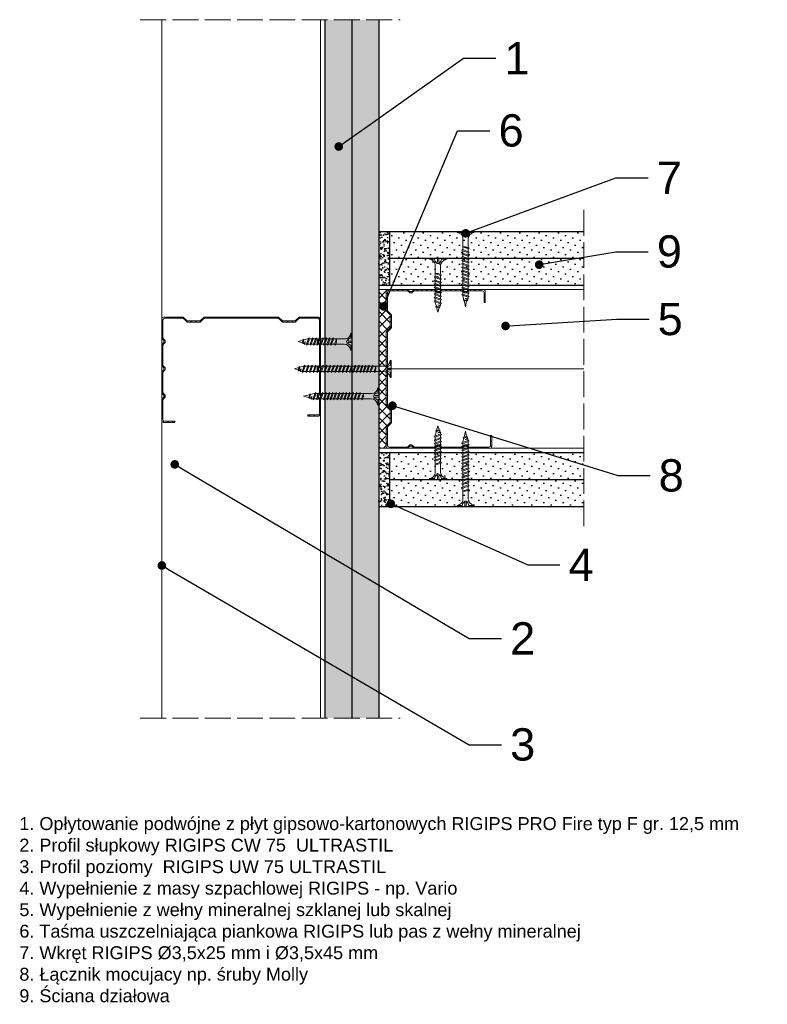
# Model space of a CAD drawing. Header units: millimetres. Extents: x 1074 to 3101, y -548 to 1635.
# Tile 14 of 16: x 1849 to 2196, y 1169 to 1626. Entities that reach past the tile are written whole.
import ezdxf
from ezdxf import colors
from ezdxf.entities.mleader import LeaderData, LeaderLine
from ezdxf.math import Vec2, Vec3

# ---------------------------------------------------------------- set-up
doc = ezdxf.new("R2010")
doc.units = ezdxf.units.MM
doc.linetypes.add('ACAD_ISO02W100', pattern=[15, 12, -3])
for name, color, linetype, lineweight in [('_ISOVER WELNA', 7, 'BATTING', 9), ('_RIGIPS AKCESORIA', 7, 'Continuous', 18), ('_RIGIPS G-K', 7, 'Continuous', 25), ('_RIGIPS PROFIL', 7, 'Continuous', 18), ('KRESKOWANIE', 7, 'Continuous', 9), ('PRZERYWANA', 7, 'ACAD_ISO02W100', 9)]:
    doc.layers.add(name, color=color, linetype=linetype, lineweight=lineweight)
doc.styles.get("Standard").update_dxf_attribs({"font": 'arial.ttf'})
doc.linetypes.add('BATTING', pattern='A,0.00254,-2.54,[134,ltypeshp.shx,S=2.54,R=0,X=-2.54,Y=0],-5.08,[134,ltypeshp.shx,S=2.54,R=180,X=2.54,Y=0],-2.54', length=10.16254)
pattern_1 = [(45, (0.9, 411.4634), (-1.122532, 3.367596), [0, -3.175])]
pattern_2 = [(45, (0.9, 410.5634), (-1.122532, 3.367596), [0, -3.175])]
pattern_3 = [(45, (0.9, 412.3634), (-1.122532, 3.367596), [0, -3.175])]

# ---------------------------------------------------------------- blocks, each defined once
blk = doc.blocks.new('TN 25')
at = {"layer": '_RIGIPS AKCESORIA'}
for p, q in [((0, -0.84), (0, 7.16)), ((0, 7.16), (0.46, 7.16)), ((0.46, 4.78), (0, 4.78)), ((0.46, 7.16), (0.46, 4.78)), ((8.47, 4.46), (8.79, 5)), ((8.79, 5), (9.93, 2.01)), ((10.1, 4.46), (10.41, 5)), ((10.41, 5), (11.56, 2.01)), ((11.67, 4.46), (11.99, 5)), ((11.99, 5), (13.14, 2.01)), ((13.21, 4.46), (13.52, 5)), ((13.52, 5), (14.67, 2.01)), ((14.8, 4.46), (15.12, 5)), ((15.12, 5), (16.26, 2.01)), ((16.42, 4.46), (16.73, 5)), ((16.73, 5), (17.88, 2.01)), ((17.99, 4.46), (18.31, 5)), ((18.31, 5), (19.45, 2.01)), ((19.68, 4.46), (20, 5)), ((20, 5), (21.14, 2.01)), ((0, 3.5), (1.77, 3.5)), ((0, 2.83), (1.77, 2.83)), ((0.46, 1.64), (0, 1.64)), ((0.46, -0.84), (0.46, 1.64)), ((1.77, 3.5), (1.77, 4.2)), ((1.77, 2.83), (1.77, 2.18)), ((3.02, 4.46), (8.47, 4.46)), ((7.49, 2.01), (3.55, 2.01)), ((7.12, 4.46), (7.12, 3.18)), ((8.03, 2.01), (7.12, 4.46)), ((7.12, 3.18), (7.65, 1.53)), ((7.65, 1.53), (8.03, 2.01)), ((9.41, 2.01), (8.03, 2.01)), ((9.61, 1.51), (8.47, 4.46)), ((9, 4.46), (10.1, 4.46)), ((9.93, 2.01), (9.61, 1.51)), ((11.04, 2.01), (9.93, 2.01)), ((11.23, 1.51), (10.1, 4.46)), ((10.62, 4.46), (11.67, 4.46)), ((11.56, 2.01), (11.23, 1.51)), ((12.61, 2.01), (11.56, 2.01)), ((12.81, 1.51), (11.67, 4.46)), ((12.2, 4.46), (13.21, 4.46)), ((13.14, 2.01), (12.81, 1.51)), ((14.15, 2.01), (13.14, 2.01)), ((14.34, 1.51), (13.21, 4.46)), ((13.73, 4.46), (14.8, 4.46)), ((14.67, 2.01), (14.34, 1.51)), ((15.74, 2.01), (14.67, 2.01)), ((15.94, 1.51), (14.8, 4.46)), ((15.33, 4.46), (16.42, 4.46)), ((16.26, 2.01), (15.94, 1.51)), ((17.36, 2.01), (16.26, 2.01)), ((17.55, 1.51), (16.42, 4.46)), ((16.94, 4.46), (17.99, 4.46)), ((17.88, 2.01), (17.55, 1.51)), ((18.93, 2.01), (17.88, 2.01)), ((19.13, 1.51), (17.99, 4.46)), ((18.52, 4.46), (19.68, 4.46)), ((19.45, 2.01), (19.13, 1.51)), ((19.45, 2.01), (20.62, 2.01)), ((20.82, 1.51), (19.68, 4.46)), ((20.21, 4.46), (20.7, 4.46)), ((20.7, 4.46), (22.28, 3.98)), ((21.14, 2.01), (20.82, 1.51)), ((21.14, 2.01), (21.81, 2.12)), ((21.85, 1.83), (21.67, 3.28)), ((21.67, 3.28), (22.14, 2.4)), ((22.14, 2.4), (21.85, 1.83)), ((22.7, 2.36), (22.14, 2.4)), ((22.28, 3.98), (22.56, 4.37)), ((22.7, 2.36), (22.28, 3.98)), ((22.56, 4.37), (23.03, 2.71)), ((23.03, 2.71), (22.7, 2.36)), ((22.71, 3.85), (25, 3.24)), ((25, 3.24), (23.03, 2.71)), ((0, -0.84), (0.46, -0.84))]:
    blk.add_line(p, q, dxfattribs=at)
for centre, major_axis, ratio, start_param, end_param in [((3.09, 7.67), (0.17, 3.2), 0.826134, 1.773653, 3.180586), ((-0.04, 0.9), (0, 3.93), 0.848176, -0.720942, -0.151112), ((3.37, -1.57), (0.28, 3.57), 0.832181, 0.035984, 1.430787), ((-2.73, 15.91), (0, 14.76), 0.848176, 3.399396, 3.475072), ((0.59, 4.62), (0, 2.81), 0.848176, 3.475072, 3.862535), ((1.66, 3.18), (0, 0.895), 0.848176, -1.552777, -0.720942), ((1.66, 3.18), (0, 0.895), 0.848176, 3.862535, 4.730408)]:
    blk.add_ellipse(centre, major_axis=major_axis, ratio=ratio, start_param=start_param, end_param=end_param, dxfattribs=at)
blk = doc.blocks.new('CW 75 ULTRASTIL')
h = blk.add_hatch()
h.set_pattern_fill('ANSI31', color=256, scale=0.5, style=0)
h.paths.add_polyline_path([(106.07, 103.31, -0.414214), (106.87, 104.11), (115.19, 104.11, -0.198912), (115.55, 103.96), (116.25, 103.25, 0.198912), (116.61, 103.11), (117.19, 103.11, 0.198912), (117.55, 103.25), (118.25, 103.96, -0.198912), (118.61, 104.11), (127.89, 104.11, -0.198912), (128.25, 103.96), (128.95, 103.25, 0.198912), (129.31, 103.11), (129.89, 103.11, 0.198912), (130.25, 103.25), (130.95, 103.96, -0.198912), (131.31, 104.11), (140.59, 104.11, -0.198912), (140.95, 103.96), (141.65, 103.25, 0.198912), (142.01, 103.11), (142.59, 103.11, 0.198912), (142.95, 103.25), (143.65, 103.96, -0.198912), (144.01, 104.11), (153.17, 104.11, -0.414214), (153.97, 103.31), (153.97, 98.66), (154.52, 98.66), (154.52, 103.86, 0.414214), (153.72, 104.66), (144.01, 104.66, 0.198912), (143.65, 104.51), (142.95, 103.8, -0.198912), (142.59, 103.66), (142.01, 103.66, -0.198912), (141.65, 103.8), (140.95, 104.51, 0.198912), (140.59, 104.66), (131.31, 104.66, 0.198912), (130.95, 104.51), (130.25, 103.8, -0.198912), (129.89, 103.66), (129.31, 103.66, -0.198912), (128.95, 103.8), (128.25, 104.51, 0.198912), (127.89, 104.66), (118.61, 104.66, 0.198912), (118.25, 104.51), (117.55, 103.8, -0.198912), (117.19, 103.66), (116.61, 103.66, -0.198912), (116.25, 103.8), (115.55, 104.51, 0.198912), (115.19, 104.66), (106.32, 104.66, 0.414214), (105.52, 103.86), (105.52, 94.86, 0.198912), (105.67, 94.51), (107.17, 93, -0.198912), (107.32, 92.65), (107.32, 87.06, -0.198912), (107.17, 86.71), (105.67, 85.2, 0.198912), (105.52, 84.85), (105.52, 50.66, 0.198912), (105.67, 50.31), (107.17, 48.8, -0.198912), (107.32, 48.45), (107.32, 42.86, -0.198912), (107.17, 42.51), (105.67, 41, 0.198912), (105.52, 40.65), (105.52, 31.66, 0.414214), (106.32, 30.86), (115.19, 30.86, 0.198912), (115.55, 31), (116.25, 31.71, -0.198912), (116.61, 31.86), (117.19, 31.86, -0.198912), (117.55, 31.71), (118.25, 31, 0.198912), (118.61, 30.86), (127.89, 30.86, 0.198912), (128.25, 31), (128.95, 31.71, -0.198912), (129.31, 31.86), (129.89, 31.86, -0.198912), (130.25, 31.71), (130.95, 31, 0.198912), (131.31, 30.86), (140.59, 30.86, 0.198912), (140.95, 31), (141.65, 31.71, -0.198912), (142.01, 31.86), (142.59, 31.86, -0.198912), (142.95, 31.71), (143.65, 31, 0.198912), (144.01, 30.86), (150.72, 30.86, 0.414214), (151.52, 31.66), (151.52, 36.86), (150.97, 36.86), (150.97, 32.21, -0.414214), (150.17, 31.41), (144.01, 31.41, -0.198912), (143.65, 31.55), (142.95, 32.26, 0.198912), (142.59, 32.41), (142.01, 32.41, 0.198912), (141.65, 32.26), (140.95, 31.55, -0.198912), (140.59, 31.41), (131.31, 31.41, -0.198912), (130.95, 31.55), (130.25, 32.26, 0.198912), (129.89, 32.41), (129.31, 32.41, 0.198912), (128.95, 32.26), (128.25, 31.55, -0.198912), (127.89, 31.41), (118.61, 31.41, -0.198912), (118.25, 31.55), (117.55, 32.26, 0.198912), (117.19, 32.41), (116.61, 32.41, 0.198912), (116.25, 32.26), (115.55, 31.55, -0.198912), (115.19, 31.41), (106.87, 31.41, -0.414214), (106.07, 32.21), (106.07, 40.65, -0.198912), (106.22, 41), (107.72, 42.51, 0.198912), (107.87, 42.86), (107.87, 48.45, 0.198912), (107.72, 48.8), (106.22, 50.31, -0.198912), (106.07, 50.66), (106.07, 84.85, -0.198912), (106.22, 85.2), (107.72, 86.71, 0.198912), (107.87, 87.06), (107.87, 92.65, 0.198912), (107.72, 93), (106.22, 94.51, -0.198912), (106.07, 94.86)])
at = {"layer": '_RIGIPS PROFIL'}
for p, q in [((105.52, 103.86), (105.52, 94.86)), ((106.07, 103.31), (106.07, 94.86)), ((115.19, 104.66), (106.32, 104.66)), ((115.19, 104.11), (106.87, 104.11)), ((115.55, 104.51), (116.25, 103.8)), ((115.55, 103.96), (116.25, 103.25)), ((117.19, 103.66), (116.61, 103.66)), ((117.19, 103.11), (116.61, 103.11)), ((118.25, 104.51), (117.55, 103.8)), ((118.25, 103.96), (117.55, 103.25)), ((127.89, 104.66), (118.61, 104.66)), ((127.89, 104.11), (118.61, 104.11)), ((128.25, 104.51), (128.95, 103.8)), ((128.25, 103.96), (128.95, 103.25)), ((129.89, 103.66), (129.31, 103.66)), ((129.89, 103.11), (129.31, 103.11)), ((130.95, 104.51), (130.25, 103.8)), ((130.95, 103.96), (130.25, 103.25)), ((131.31, 104.66), (140.59, 104.66)), ((131.31, 104.11), (140.59, 104.11)), ((140.95, 104.51), (141.65, 103.8)), ((140.95, 103.96), (141.65, 103.25)), ((142.59, 103.66), (142.01, 103.66)), ((142.59, 103.11), (142.01, 103.11)), ((143.65, 104.51), (142.95, 103.8)), ((143.65, 103.96), (142.95, 103.25)), ((153.72, 104.66), (144.01, 104.66)), ((153.17, 104.11), (144.01, 104.11)), ((153.97, 98.66), (153.97, 103.31)), ((154.52, 98.66), (154.52, 103.86)), ((153.97, 98.66), (154.52, 98.66)), ((107.17, 93), (105.67, 94.51)), ((107.72, 93), (106.22, 94.51)), ((107.32, 92.65), (107.32, 87.06)), ((107.87, 92.65), (107.87, 87.06)), ((105.52, 84.85), (105.52, 50.66)), ((107.17, 86.71), (105.67, 85.2)), ((106.07, 84.85), (106.07, 50.66)), ((107.72, 86.71), (106.22, 85.2)), ((107.17, 48.8), (105.67, 50.31)), ((107.72, 48.8), (106.22, 50.31)), ((107.32, 42.86), (107.32, 48.45)), ((107.87, 42.86), (107.87, 48.45)), ((107.17, 42.51), (105.67, 41)), ((107.72, 42.51), (106.22, 41)), ((105.52, 31.66), (105.52, 40.65)), ((106.07, 32.21), (106.07, 40.65)), ((150.97, 36.86), (150.97, 32.21)), ((150.97, 36.86), (151.52, 36.86)), ((151.52, 36.86), (151.52, 31.66)), ((115.55, 31.55), (116.25, 32.26)), ((117.19, 32.41), (116.61, 32.41)), ((118.25, 31.55), (117.55, 32.26)), ((128.25, 31.55), (128.95, 32.26)), ((129.89, 32.41), (129.31, 32.41)), ((130.95, 31.55), (130.25, 32.26)), ((140.95, 31.55), (141.65, 32.26)), ((142.59, 32.41), (142.01, 32.41)), ((143.65, 31.55), (142.95, 32.26)), ((115.19, 30.86), (106.32, 30.86)), ((115.19, 31.41), (106.87, 31.41)), ((115.55, 31), (116.25, 31.71)), ((117.19, 31.86), (116.61, 31.86)), ((118.25, 31), (117.55, 31.71)), ((127.89, 31.41), (118.61, 31.41)), ((127.89, 30.86), (118.61, 30.86)), ((128.25, 31), (128.95, 31.71)), ((129.89, 31.86), (129.31, 31.86)), ((130.95, 31), (130.25, 31.71)), ((131.31, 31.41), (140.59, 31.41)), ((131.31, 30.86), (140.59, 30.86)), ((140.95, 31), (141.65, 31.71)), ((142.59, 31.86), (142.01, 31.86)), ((143.65, 31), (142.95, 31.71)), ((150.17, 31.41), (144.01, 31.41)), ((150.72, 30.86), (144.01, 30.86))]:
    blk.add_line(p, q, dxfattribs=at)
for centre, radius, start, end in [((106.32, 103.86), 0.8, 90, 180), ((106.87, 103.31), 0.8, 90, 180), ((115.19, 104.16), 0.5, 45, 90), ((115.19, 103.61), 0.5, 45, 90), ((116.61, 104.16), 0.5, 225, 270), ((116.61, 103.61), 0.5, 225, 270), ((117.19, 104.16), 0.5, 270, 315), ((117.19, 103.61), 0.5, 270, 315), ((118.61, 104.16), 0.5, 90, 135), ((118.61, 103.61), 0.5, 90, 135), ((127.89, 104.16), 0.5, 45, 90), ((127.89, 103.61), 0.5, 45, 90), ((129.31, 104.16), 0.5, 225, 270), ((129.31, 103.61), 0.5, 225, 270), ((129.89, 104.16), 0.5, 270, 315), ((129.89, 103.61), 0.5, 270, 315), ((131.31, 104.16), 0.5, 90, 135), ((131.31, 103.61), 0.5, 90, 135), ((140.59, 104.16), 0.5, 45, 90), ((140.59, 103.61), 0.5, 45, 90), ((142.01, 104.16), 0.5, 225, 270), ((142.01, 103.61), 0.5, 225, 270), ((142.59, 104.16), 0.5, 270, 315), ((142.59, 103.61), 0.5, 270, 315), ((144.01, 104.16), 0.5, 90, 135), ((144.01, 103.61), 0.5, 90, 135), ((153.17, 103.31), 0.8, 0, 90), ((153.72, 103.86), 0.8, 0, 90), ((106.02, 94.86), 0.5, 180, 225), ((106.57, 94.86), 0.5, 180, 225), ((106.82, 92.65), 0.5, 0, 45), ((107.37, 92.65), 0.5, 0, 45), ((106.82, 87.06), 0.5, 315, 0), ((107.37, 87.06), 0.5, 315, 0), ((106.02, 84.85), 0.5, 135, 180), ((106.57, 84.85), 0.5, 135, 180), ((106.02, 50.66), 0.5, 180, 225), ((106.57, 50.66), 0.5, 180, 225), ((106.82, 48.45), 0.5, 0, 45), ((107.37, 48.45), 0.5, 0, 45), ((106.82, 42.86), 0.5, 315, 0), ((107.37, 42.86), 0.5, 315, 0), ((106.02, 40.65), 0.5, 135, 180), ((106.57, 40.65), 0.5, 135, 180), ((106.87, 32.21), 0.8, 180, 270), ((116.61, 31.91), 0.5, 90, 135), ((117.19, 31.91), 0.5, 45, 90), ((129.31, 31.91), 0.5, 90, 135), ((129.89, 31.91), 0.5, 45, 90), ((142.01, 31.91), 0.5, 90, 135), ((142.59, 31.91), 0.5, 45, 90), ((150.17, 32.21), 0.8, 270, 0), ((106.32, 31.66), 0.8, 180, 270), ((115.19, 31.91), 0.5, 270, 315), ((115.19, 31.36), 0.5, 270, 315), ((116.61, 31.36), 0.5, 90, 135), ((117.19, 31.36), 0.5, 45, 90), ((118.61, 31.91), 0.5, 225, 270), ((118.61, 31.36), 0.5, 225, 270), ((127.89, 31.91), 0.5, 270, 315), ((127.89, 31.36), 0.5, 270, 315), ((129.31, 31.36), 0.5, 90, 135), ((129.89, 31.36), 0.5, 45, 90), ((131.31, 31.91), 0.5, 225, 270), ((131.31, 31.36), 0.5, 225, 270), ((140.59, 31.91), 0.5, 270, 315), ((140.59, 31.36), 0.5, 270, 315), ((142.01, 31.36), 0.5, 90, 135), ((142.59, 31.36), 0.5, 45, 90), ((144.01, 31.91), 0.5, 225, 270), ((144.01, 31.36), 0.5, 225, 270), ((150.72, 31.66), 0.8, 270, 0)]:
    blk.add_arc(centre, radius, start, end, dxfattribs=at)
blk = doc.blocks.new('TN 35')
at = {"layer": '_RIGIPS AKCESORIA'}
for p, q in [((0, -0.84), (0, 7.16)), ((0, 7.16), (0.46, 7.16)), ((0.46, 4.78), (0, 4.78)), ((0.46, 7.16), (0.46, 4.78)), ((8.47, 4.46), (8.79, 5)), ((8.79, 5), (9.93, 2.01)), ((10.1, 4.46), (10.41, 5)), ((10.41, 5), (11.56, 2.01)), ((11.67, 4.46), (11.99, 5)), ((11.99, 5), (13.14, 2.01)), ((13.21, 4.46), (13.52, 5)), ((13.52, 5), (14.67, 2.01)), ((14.8, 4.46), (15.12, 5)), ((15.12, 5), (16.26, 2.01)), ((16.42, 4.46), (16.73, 5)), ((16.73, 5), (17.88, 2.01)), ((17.99, 4.46), (18.31, 5)), ((18.31, 5), (19.45, 2.01)), ((19.57, 4.46), (19.88, 5)), ((19.88, 5), (21.03, 2.01)), ((21.14, 4.46), (21.46, 5)), ((21.46, 5), (22.6, 2.01)), ((22.72, 4.46), (23.03, 5)), ((23.03, 5), (24.18, 2.01)), ((24.29, 4.46), (24.61, 5)), ((24.61, 5), (25.75, 2.01)), ((25.87, 4.46), (26.18, 5)), ((26.18, 5), (27.33, 2.01)), ((27.44, 4.46), (27.76, 5)), ((27.76, 5), (28.9, 2.01)), ((29.13, 4.46), (29.45, 5)), ((29.45, 5), (30.59, 2.01)), ((0, 3.5), (1.77, 3.5)), ((0, 2.83), (1.77, 2.83)), ((0.46, 1.64), (0, 1.64)), ((0.46, -0.84), (0.46, 1.64)), ((1.77, 3.5), (1.77, 4.2)), ((1.77, 2.83), (1.77, 2.18)), ((3.02, 4.46), (8.47, 4.46)), ((7.49, 2.01), (3.55, 2.01)), ((7.12, 4.46), (7.12, 3.18)), ((8.03, 2.01), (7.12, 4.46)), ((7.12, 3.18), (7.65, 1.53)), ((7.65, 1.53), (8.03, 2.01)), ((9.41, 2.01), (8.03, 2.01)), ((9.61, 1.51), (8.47, 4.46)), ((9, 4.46), (10.1, 4.46)), ((9.93, 2.01), (9.61, 1.51)), ((11.04, 2.01), (9.93, 2.01)), ((11.23, 1.51), (10.1, 4.46)), ((10.62, 4.46), (11.67, 4.46)), ((11.56, 2.01), (11.23, 1.51)), ((12.61, 2.01), (11.56, 2.01)), ((12.81, 1.51), (11.67, 4.46)), ((12.2, 4.46), (13.21, 4.46)), ((13.14, 2.01), (12.81, 1.51)), ((14.15, 2.01), (13.14, 2.01)), ((14.34, 1.51), (13.21, 4.46)), ((13.73, 4.46), (14.8, 4.46)), ((14.67, 2.01), (14.34, 1.51)), ((15.74, 2.01), (14.67, 2.01)), ((15.94, 1.51), (14.8, 4.46)), ((15.33, 4.46), (16.42, 4.46)), ((16.26, 2.01), (15.94, 1.51)), ((17.36, 2.01), (16.26, 2.01)), ((17.55, 1.51), (16.42, 4.46)), ((16.94, 4.46), (17.99, 4.46)), ((17.88, 2.01), (17.55, 1.51)), ((18.93, 2.01), (17.84, 2.01)), ((19.13, 1.51), (17.99, 4.46)), ((18.52, 4.46), (19.57, 4.46)), ((19.45, 2.01), (19.13, 1.51)), ((20.51, 2.01), (19.41, 2.01)), ((20.7, 1.51), (19.57, 4.46)), ((20.09, 4.46), (21.14, 4.46)), ((21.03, 2.01), (20.7, 1.51)), ((22.08, 2.01), (20.99, 2.01)), ((22.28, 1.51), (21.14, 4.46)), ((21.67, 4.46), (22.72, 4.46)), ((22.6, 2.01), (22.28, 1.51)), ((23.66, 2.01), (22.56, 2.01)), ((23.85, 1.51), (22.72, 4.46)), ((23.24, 4.46), (24.29, 4.46)), ((24.18, 2.01), (23.85, 1.51)), ((25.23, 2.01), (24.14, 2.01)), ((25.43, 1.51), (24.29, 4.46)), ((24.81, 4.46), (25.87, 4.46)), ((25.75, 2.01), (25.43, 1.51)), ((26.81, 2.01), (25.71, 2.01)), ((27, 1.51), (25.87, 4.46)), ((26.39, 4.46), (27.44, 4.46)), ((27.33, 2.01), (27, 1.51)), ((28.38, 2.01), (27.33, 2.01)), ((28.58, 1.51), (27.44, 4.46)), ((27.96, 4.46), (29.13, 4.46)), ((28.9, 2.01), (28.58, 1.51)), ((28.9, 2.01), (30.07, 2.01)), ((30.27, 1.51), (29.13, 4.46)), ((29.65, 4.46), (30.15, 4.46)), ((30.15, 4.46), (31.73, 3.98)), ((30.59, 2.01), (30.27, 1.51)), ((30.59, 2.01), (31.26, 2.12)), ((31.3, 1.83), (31.12, 3.28)), ((31.12, 3.28), (31.59, 2.4)), ((31.59, 2.4), (31.3, 1.83)), ((32.15, 2.36), (31.59, 2.4)), ((31.73, 3.98), (32.01, 4.37)), ((32.15, 2.36), (31.73, 3.98)), ((32.01, 4.37), (32.48, 2.71)), ((32.48, 2.71), (32.15, 2.36)), ((32.16, 3.85), (35, 3.24)), ((35, 3.24), (32.48, 2.71)), ((0, -0.84), (0.46, -0.84))]:
    blk.add_line(p, q, dxfattribs=at)
for centre, major_axis, ratio, start_param, end_param in [((3.09, 7.67), (0.17, 3.2), 0.826134, 1.773653, 3.180586), ((-0.04, 0.9), (0, 3.93), 0.848176, -0.720942, -0.151112), ((3.37, -1.57), (0.28, 3.57), 0.832181, 0.035984, 1.430787), ((-2.73, 15.91), (0, 14.76), 0.848176, 3.399396, 3.475072), ((0.59, 4.62), (0, 2.81), 0.848176, 3.475072, 3.862535), ((1.66, 3.18), (0, 0.895), 0.848176, -1.552777, -0.720942), ((1.66, 3.18), (0, 0.895), 0.848176, 3.862535, 4.730408)]:
    blk.add_ellipse(centre, major_axis=major_axis, ratio=ratio, start_param=start_param, end_param=end_param, dxfattribs=at)
blk = doc.blocks.new('TN 45')
at = {"layer": '_RIGIPS AKCESORIA'}
for p, q in [((0, -0.84), (0, 7.16)), ((0, 7.16), (0.46, 7.16)), ((0.46, 4.78), (0, 4.78)), ((0.46, 7.16), (0.46, 4.78)), ((8.47, 4.46), (8.79, 5)), ((8.79, 5), (9.93, 2.01)), ((10.1, 4.46), (10.41, 5)), ((10.41, 5), (11.56, 2.01)), ((11.67, 4.46), (11.99, 5)), ((11.99, 5), (13.14, 2.01)), ((13.21, 4.46), (13.52, 5)), ((13.52, 5), (14.67, 2.01)), ((14.8, 4.46), (15.12, 5)), ((15.12, 5), (16.26, 2.01)), ((16.42, 4.46), (16.73, 5)), ((16.73, 5), (17.88, 2.01)), ((17.99, 4.46), (18.31, 5)), ((18.31, 5), (19.45, 2.01)), ((19.68, 4.46), (20, 5)), ((20, 5), (21.14, 2.01)), ((21.37, 4.46), (21.69, 5)), ((21.69, 5), (22.83, 2.01)), ((23.06, 4.46), (23.38, 5)), ((23.38, 5), (24.52, 2.01)), ((24.75, 4.46), (25.07, 5)), ((25.07, 5), (26.21, 2.01)), ((26.44, 4.46), (26.76, 5)), ((26.76, 5), (27.9, 2.01)), ((28.13, 4.46), (28.45, 5)), ((28.45, 5), (29.59, 2.01)), ((29.82, 4.46), (30.14, 5)), ((30.14, 5), (31.28, 2.01)), ((31.51, 4.46), (31.83, 5)), ((31.83, 5), (32.97, 2.01)), ((33.2, 4.46), (33.52, 5)), ((33.52, 5), (34.66, 2.01)), ((34.89, 4.46), (35.21, 5)), ((35.21, 5), (36.35, 2.01)), ((36.58, 4.46), (36.9, 5)), ((36.9, 5), (38.04, 2.01)), ((38.27, 4.46), (38.59, 5)), ((38.59, 5), (39.73, 2.01)), ((39.96, 4.46), (40.28, 5)), ((40.28, 5), (41.42, 2.01)), ((0, 3.5), (1.77, 3.5)), ((0, 2.83), (1.77, 2.83)), ((0.46, 1.64), (0, 1.64)), ((0.46, -0.84), (0.46, 1.64)), ((1.77, 3.5), (1.77, 4.2)), ((1.77, 2.83), (1.77, 2.18)), ((3.02, 4.46), (8.47, 4.46)), ((7.49, 2.01), (3.55, 2.01)), ((7.12, 4.46), (7.12, 3.18)), ((8.03, 2.01), (7.12, 4.46)), ((7.12, 3.18), (7.65, 1.53)), ((7.65, 1.53), (8.03, 2.01)), ((9.41, 2.01), (8.03, 2.01)), ((9.61, 1.51), (8.47, 4.46)), ((9, 4.46), (10.1, 4.46)), ((9.93, 2.01), (9.61, 1.51)), ((11.04, 2.01), (9.93, 2.01)), ((11.23, 1.51), (10.1, 4.46)), ((10.62, 4.46), (11.67, 4.46)), ((11.56, 2.01), (11.23, 1.51)), ((12.61, 2.01), (11.56, 2.01)), ((12.81, 1.51), (11.67, 4.46)), ((12.2, 4.46), (13.21, 4.46)), ((13.14, 2.01), (12.81, 1.51)), ((14.15, 2.01), (13.14, 2.01)), ((14.34, 1.51), (13.21, 4.46)), ((13.73, 4.46), (14.8, 4.46)), ((14.67, 2.01), (14.34, 1.51)), ((15.74, 2.01), (14.67, 2.01)), ((15.94, 1.51), (14.8, 4.46)), ((15.33, 4.46), (16.42, 4.46)), ((16.26, 2.01), (15.94, 1.51)), ((17.36, 2.01), (16.26, 2.01)), ((17.55, 1.51), (16.42, 4.46)), ((16.94, 4.46), (17.99, 4.46)), ((17.88, 2.01), (17.55, 1.51)), ((18.93, 2.01), (17.88, 2.01)), ((19.13, 1.51), (17.99, 4.46)), ((18.52, 4.46), (19.68, 4.46)), ((19.45, 2.01), (19.13, 1.51)), ((19.45, 2.01), (20.62, 2.01)), ((20.62, 2.01), (19.57, 2.01)), ((20.82, 1.51), (19.68, 4.46)), ((20.21, 4.46), (21.37, 4.46)), ((21.14, 2.01), (20.82, 1.51)), ((21.14, 2.01), (22.31, 2.01)), ((22.31, 2.01), (21.26, 2.01)), ((22.51, 1.51), (21.37, 4.46)), ((21.9, 4.46), (23.06, 4.46)), ((22.83, 2.01), (22.51, 1.51)), ((22.83, 2.01), (24, 2.01)), ((24, 2.01), (22.95, 2.01)), ((24.2, 1.51), (23.06, 4.46)), ((23.59, 4.46), (24.75, 4.46)), ((24.52, 2.01), (24.2, 1.51)), ((24.52, 2.01), (25.69, 2.01)), ((25.69, 2.01), (24.64, 2.01)), ((25.89, 1.51), (24.75, 4.46)), ((25.28, 4.46), (26.44, 4.46)), ((26.21, 2.01), (25.89, 1.51)), ((26.21, 2.01), (27.38, 2.01)), ((27.38, 2.01), (26.33, 2.01)), ((27.58, 1.51), (26.44, 4.46)), ((26.96, 4.46), (28.13, 4.46)), ((27.9, 2.01), (27.58, 1.51)), ((27.9, 2.01), (29.07, 2.01)), ((29.07, 2.01), (28.02, 2.01)), ((29.27, 1.51), (28.13, 4.46)), ((28.65, 4.46), (29.82, 4.46)), ((29.59, 2.01), (29.27, 1.51)), ((29.59, 2.01), (30.76, 2.01)), ((30.76, 2.01), (29.71, 2.01)), ((30.96, 1.51), (29.82, 4.46)), ((30.34, 4.46), (31.51, 4.46)), ((31.28, 2.01), (30.96, 1.51)), ((31.28, 2.01), (32.45, 2.01)), ((32.45, 2.01), (31.4, 2.01)), ((32.65, 1.51), (31.51, 4.46)), ((32.03, 4.46), (33.2, 4.46)), ((32.97, 2.01), (32.65, 1.51)), ((32.97, 2.01), (34.14, 2.01)), ((34.14, 2.01), (33.09, 2.01)), ((34.34, 1.51), (33.2, 4.46)), ((33.72, 4.46), (34.89, 4.46)), ((34.66, 2.01), (34.34, 1.51)), ((34.66, 2.01), (35.83, 2.01)), ((35.83, 2.01), (34.78, 2.01)), ((36.03, 1.51), (34.89, 4.46)), ((35.41, 4.46), (36.58, 4.46)), ((36.35, 2.01), (36.03, 1.51)), ((36.35, 2.01), (37.52, 2.01)), ((37.52, 2.01), (36.47, 2.01)), ((37.72, 1.51), (36.58, 4.46)), ((37.1, 4.46), (38.27, 4.46)), ((38.04, 2.01), (37.72, 1.51)), ((38.04, 2.01), (39.21, 2.01)), ((39.21, 2.01), (38.16, 2.01)), ((39.41, 1.51), (38.27, 4.46)), ((38.79, 4.46), (39.96, 4.46)), ((39.73, 2.01), (39.41, 1.51)), ((39.73, 2.01), (40.9, 2.01)), ((41.1, 1.51), (39.96, 4.46)), ((40.48, 4.46), (40.98, 4.46)), ((40.98, 4.46), (42.56, 3.98)), ((41.42, 2.01), (41.1, 1.51)), ((41.42, 2.01), (42.09, 2.12)), ((42.13, 1.83), (41.95, 3.28)), ((41.95, 3.28), (42.42, 2.4)), ((42.42, 2.4), (42.13, 1.83)), ((42.98, 2.36), (42.42, 2.4)), ((42.56, 3.98), (42.84, 4.37)), ((42.98, 2.36), (42.56, 3.98)), ((42.84, 4.37), (43.31, 2.71)), ((43.31, 2.71), (42.98, 2.36)), ((42.99, 3.85), (45, 3.24)), ((45, 3.24), (43.31, 2.71)), ((0, -0.84), (0.46, -0.84))]:
    blk.add_line(p, q, dxfattribs=at)
for centre, major_axis, ratio, start_param, end_param in [((3.09, 7.67), (0.17, 3.2), 0.826134, 1.773653, 3.180586), ((-0.04, 0.9), (0, 3.93), 0.848176, -0.720942, -0.151112), ((3.37, -1.57), (0.28, 3.57), 0.832181, 0.035984, 1.430787), ((-2.73, 15.91), (0, 14.76), 0.848176, 3.399396, 3.475072), ((0.59, 4.62), (0, 2.81), 0.848176, 3.475072, 3.862535), ((1.66, 3.18), (0, 0.895), 0.848176, -1.552777, -0.720942), ((1.66, 3.18), (0, 0.895), 0.848176, 3.862535, 4.730408)]:
    blk.add_ellipse(centre, major_axis=major_axis, ratio=ratio, start_param=start_param, end_param=end_param, dxfattribs=at)
blk = doc.blocks.new('_Dot')
at = {"color": 0, "linetype": 'ByBlock', "lineweight": -2}
blk.add_line((-0.5, 0), (-1, 0), dxfattribs=at)
at = {"color": 0, "linetype": 'ByBlock', "const_width": 0.5}
blk.add_lwpolyline([(-0.25, 0, 1), (0.25, 0, 1)], format="xyb", close=True, dxfattribs=at)

msp = doc.modelspace()

# ---------------------------------------------------------------- hatches: boundary and pattern name
at = {"layer": '_RIGIPS G-K'}
h = msp.add_hatch(dxfattribs=at)
h.set_pattern_fill('DOTS', color=256, scale=2, angle=45, style=0)
h.set_pattern_definition(pattern_1)
h.paths.add_polyline_path([(2002.94, 1626.15), (1990.44, 1626.15), (1990.44, 1301.54), (2002.94, 1301.54)])
h = msp.add_hatch(dxfattribs=at)
h.set_pattern_fill('DOTS', color=256, scale=2, angle=45, style=0)
h.set_pattern_definition(pattern_1)
h.paths.add_polyline_path([(2015.44, 1626.15), (2002.94, 1626.15), (2002.94, 1301.54), (2015.44, 1301.54)])
h = msp.add_hatch(dxfattribs=at)
h.set_pattern_fill('AR-SAND', color=256, scale=0.05, style=0)
h.set_pattern_definition([(37.5, (0.9, 412.3634), (-0.0800016, 2.4470662), [0, -1.9304, 0, -2.159, 0, -2.06375]), (7.5, (0.9, 412.3634), (2.2476164, 3.5841255), [0, -1.0414, 0, -1.7399, 0, -0.66675]), (327.5, (-0.662, 412.3634), (3.9549619, 0.007186), [0, -0.635, 0, -2.286, 0, -2.9845]), (317.5, (-0.662, 412.3634), (3.8177823, 1.1146466), [0, -0.3175, 0, -1.4986, 0, -1.7145])])
h.paths.add_polyline_path([(2020.44, 1527.75), (2015.44, 1527.75), (2015.44, 1502.75), (2020.44, 1502.75)])
h = msp.add_hatch(dxfattribs=at)
h.set_pattern_fill('DOTS', color=256, scale=2, angle=45, style=0)
h.set_pattern_definition(pattern_3)
h.paths.add_polyline_path([(2110.74, 1527.75), (2020.44, 1527.75), (2020.44, 1515.25), (2110.74, 1515.25)])
h = msp.add_hatch(dxfattribs=at)
h.set_pattern_fill('DOTS', color=256, scale=2, angle=45, style=0)
h.set_pattern_definition(pattern_3)
h.paths.add_polyline_path([(2110.74, 1515.25), (2020.44, 1515.25), (2020.44, 1502.75), (2110.74, 1502.75)])
h = msp.add_hatch(dxfattribs=at)
h.set_pattern_fill('AR-SAND', color=256, scale=0.05, style=0)
h.set_pattern_definition([(37.5, (0.9, 410.5634), (-0.0800016, 2.4470662), [0, -1.9304, 0, -2.159, 0, -2.06375]), (7.5, (0.9, 410.5634), (2.2476164, 3.5841255), [0, -1.0414, 0, -1.7399, 0, -0.66675]), (327.5, (-0.662, 410.5634), (3.9549619, 0.007186), [0, -0.635, 0, -2.286, 0, -2.9845]), (317.5, (-0.662, 410.5634), (3.8177823, 1.1146466), [0, -0.3175, 0, -1.4986, 0, -1.7145])])
h.paths.add_polyline_path([(2020.44, 1424.95), (2015.44, 1424.95), (2015.44, 1399.95), (2020.44, 1399.95)])
h = msp.add_hatch(dxfattribs=at)
h.set_pattern_fill('DOTS', color=256, scale=2, angle=45, style=0)
h.set_pattern_definition(pattern_2)
h.paths.add_polyline_path([(2110.74, 1424.95), (2020.44, 1424.95), (2020.44, 1412.45), (2110.74, 1412.45)])
h = msp.add_hatch(dxfattribs=at)
h.set_pattern_fill('DOTS', color=256, scale=2, angle=45, style=0)
h.set_pattern_definition(pattern_2)
h.paths.add_polyline_path([(2110.74, 1412.45), (2020.44, 1412.45), (2020.44, 1399.95), (2110.74, 1399.95)])
at = {"layer": 'KRESKOWANIE'}
h = msp.add_hatch(dxfattribs=at)
h.set_pattern_fill('ANSI37', color=256, style=0)
h.set_pattern_definition([(45, (0.9, 411.4634), (-2.245064, 2.245064), []), (135, (0.9, 411.4634), (-2.245064, -2.245064), [])])
h.paths.add_polyline_path([(2018.94, 1480.94, -0.198912), (2019.08, 1481.29), (2020.59, 1482.8, 0.198912), (2020.74, 1483.15), (2020.74, 1488.74, 0.198912), (2020.59, 1489.09), (2019.08, 1490.6, -0.198912), (2018.94, 1490.95), (2018.94, 1499.95, -0.414214), (2019.74, 1500.75), (2015.44, 1500.75), (2015.44, 1426.95), (2019.74, 1426.95, -0.414214), (2018.94, 1427.75), (2018.94, 1436.74, -0.198912), (2019.08, 1437.09), (2020.59, 1438.6, 0.198912), (2020.74, 1438.95), (2020.74, 1444.54, 0.198912), (2020.59, 1444.89), (2019.08, 1446.4, -0.198912), (2018.94, 1446.75)])

# ---------------------------------------------------------------- linework, layer by layer
at = {"layer": '_ISOVER WELNA', "ltscale": 3.6}
msp.add_line((2110.74, 1463.85), (2019.49, 1463.85), dxfattribs=at)
at = {"layer": '_RIGIPS G-K'}
for p, q in [((1990.44, 1626.15), (1990.44, 1301.54)), ((2002.94, 1626.15), (2002.94, 1301.54)), ((2015.44, 1626.15), (2015.44, 1301.54)), ((2015.44, 1527.75), (2110.74, 1527.75)), ((2020.44, 1527.75), (2020.44, 1502.75)), ((2020.44, 1515.25), (2110.74, 1515.25)), ((2015.44, 1502.75), (2110.74, 1502.75)), ((2015.44, 1424.95), (2110.74, 1424.95)), ((2020.44, 1424.95), (2020.44, 1399.95)), ((2020.44, 1412.45), (2110.74, 1412.45)), ((2015.44, 1399.95), (2110.74, 1399.95))]:
    msp.add_line(p, q, dxfattribs=at)
at = {"layer": '_RIGIPS PROFIL', "lineweight": 9}
for p, q in [((1914.64, 1626.15), (1914.64, 1301.54)), ((1988.44, 1626.15), (1988.44, 1301.54))]:
    msp.add_line(p, q, dxfattribs=at)
at = {"layer": '_RIGIPS PROFIL'}
for p, q in [((2019.74, 1500.75), (2110.74, 1500.75)), ((2019.74, 1426.95), (2110.74, 1426.95))]:
    msp.add_line(p, q, dxfattribs=at)
at = {"layer": 'KRESKOWANIE'}
for p, q in [((2019.74, 1500.75), (2015.44, 1500.75)), ((2019.74, 1426.95), (2015.44, 1426.95))]:
    msp.add_line(p, q, dxfattribs=at)
at = {"layer": 'PRZERYWANA'}
for p, q in [((1904.64, 1626.15), (2025.44, 1626.15)), ((2110.74, 1537.75), (2110.74, 1389.95)), ((1904.64, 1301.54), (2025.44, 1301.54))]:
    msp.add_line(p, q, dxfattribs=at)

# ---------------------------------------------------------------- block references
at = {"xscale": -1}
msp.add_blockref('TN 45', (2021.26, 1460.65), dxfattribs=at)
at = {"layer": '_RIGIPS AKCESORIA', "xscale": -1, "rotation": 90}
for name, p in [('TN 35', (2058.96, 1527.75)), ('TN 25', (2046.18, 1515.25))]:
    msp.add_blockref(name, p, dxfattribs=at)
at = {"layer": '_RIGIPS AKCESORIA', "xscale": -1}
for name, p in [('TN 25', (2002.94, 1473.3)), ('TN 35', (2015.44, 1447.9))]:
    msp.add_blockref(name, p, dxfattribs=at)
at = {"layer": '_RIGIPS AKCESORIA', "rotation": 90}
for name, p in [('TN 25', (2046.18, 1412.45)), ('TN 35', (2058.96, 1399.95))]:
    msp.add_blockref(name, p, dxfattribs=at)
at = {"layer": '_RIGIPS PROFIL', "xscale": -1}
for p, rotation in [((1913.42, 1531.6), 180), ((2019.29, 1593.45), 90)]:
    msp.add_blockref('CW 75 ULTRASTIL', p, dxfattribs=dict(at, rotation=rotation))

# ---------------------------------------------------------------- texts
at = {"layer": 'KRESKOWANIE', "insert": (1848.43, 1255.5), "char_height": 6, "attachment_point": 1}
msp.add_mtext_dynamic_manual_height_columns('1. Opłytowanie podwójne z płyt gipsowo-kartonowych RIGIPS PRO Fire typ F gr. 12,5 mm\\P2. Profil słupkowy RIGIPS CW 75  ULTRASTIL\\P3. Profil poziomy  RIGIPS UW 75 ULTRASTIL\\P4. Wypełnienie z masy szpachlowej RIGIPS - np. Vario\\P5. Wypełnienie z wełny mineralnej szklanej lub skalnej\\P6. Taśma uszczelniająca piankowa RIGIPS lub pas z wełny mineralnej\\P7. Wkręt RIGIPS %%C3,5x25 mm i %%C3,5x45 mm\\P8. Łącznik mocujacy np. śruby Molly\\P9. Ściana działowa', width=436.7801, gutter_width=12.5, heights=[0], dxfattribs=at)

# ---------------------------------------------------------------- leaders
at = {"layer": 'KRESKOWANIE'}
ml = msp.add_multileader_mtext('Standard', dxfattribs=at)
ml.set_content('1', color=256)
ml.set_leader_properties()
ml.set_arrow_properties(name='DOT')
ml.build(insert=Vec2(0, 0))
ml.multileader.update_dxf_attribs({"dogleg_length": 15})
ctx = ml.context
ctx.base_point, ctx.char_height, ctx.landing_gap_size, ctx.plane_origin = Vec3(2069.84, 1608.25), 15, 4, Vec3(1996.85, 1567.19)
notes = []
notes.append((ctx, [(0, (1, 1, 0), (2054.84, 1608.25), (1, 0), 15, [(1, [(1996.85, 1567.19), (2009.01, 1575.81)], 0, [])])]))
ctx.mtext.insert, ctx.mtext.flow_direction = Vec3(2073.84, 1615.75), 5
ml = msp.add_multileader_mtext('Standard', dxfattribs=at)
ml.set_content('6', color=256)
ml.set_leader_properties()
ml.set_arrow_properties(name='DOT')
ml.build(insert=Vec2(0, 0))
ml.multileader.update_dxf_attribs({"dogleg_length": 15})
ctx = ml.context
ctx.base_point, ctx.char_height, ctx.landing_gap_size, ctx.plane_origin = Vec3(2067.1, 1574.56), 15, 4, Vec3(1982.31, 1548.75)
notes.append((ctx, [(0, (1, 1, 0), (2052.1, 1574.56), (1, 0), 15, [(0, [(2017.68, 1492.89)], 0, [])])]))
ctx.mtext.insert, ctx.mtext.flow_direction = Vec3(2071.1, 1582.19), 5
ml = msp.add_multileader_mtext('Standard', dxfattribs=at)
ml.set_content('7', color=256)
ml.set_leader_properties()
ml.set_arrow_properties(name='DOT')
ml.build(insert=Vec2(0, 0))
ml.multileader.update_dxf_attribs({"dogleg_length": 15})
ctx = ml.context
ctx.base_point, ctx.char_height, ctx.landing_gap_size, ctx.plane_origin = Vec3(2140.65, 1552.68), 15, 4, Vec3(2055.86, 1526.87)
notes.append((ctx, [(0, (1, 1, 0), (2125.65, 1552.68), (1, 0), 15, [(0, [(2055.86, 1526.87)], 0, [])])]))
ctx.mtext.insert, ctx.mtext.flow_direction = Vec3(2144.65, 1560.18), 5
ml = msp.add_multileader_mtext('Standard', dxfattribs=at)
ml.set_content('9', color=256)
ml.set_leader_properties()
ml.set_arrow_properties(name='DOT')
ml.build(insert=Vec2(0, 0))
ml.multileader.update_dxf_attribs({"dogleg_length": 15})
ctx = ml.context
ctx.base_point, ctx.char_height, ctx.landing_gap_size, ctx.plane_origin = Vec3(2140.65, 1518.31), 15, 4, Vec3(2089.97, 1512.27)
notes.append((ctx, [(0, (1, 1, 0), (2125.65, 1518.31), (1, 0), 15, [(0, [(2089.97, 1512.27)], 0, [])])]))
ctx.mtext.insert, ctx.mtext.flow_direction = Vec3(2144.65, 1525.93), 5
ml = msp.add_multileader_mtext('Standard', dxfattribs=at)
ml.set_content('5', color=256)
ml.set_leader_properties()
ml.set_arrow_properties(name='DOT')
ml.build(insert=Vec2(0, 0))
ml.multileader.update_dxf_attribs({"dogleg_length": 15})
ctx = ml.context
ctx.base_point, ctx.char_height, ctx.landing_gap_size, ctx.plane_origin = Vec3(2141.03, 1486.91), 15, 4, Vec3(2011.38, 1480.87)
notes.append((ctx, [(0, (1, 1, 0), (2126.03, 1486.91), (1, 0), 15, [(0, [(2074.36, 1483.8)], 0, [])])]))
ctx.mtext.insert, ctx.mtext.flow_direction = Vec3(2145.03, 1494.53), 5
ml = msp.add_multileader_mtext('Standard', dxfattribs=at)
ml.set_content('8', color=256)
ml.set_leader_properties()
ml.set_arrow_properties(name='DOT')
ml.build(insert=Vec2(0, 0))
ml.multileader.update_dxf_attribs({"dogleg_length": 15})
ctx = ml.context
ctx.base_point, ctx.char_height, ctx.landing_gap_size, ctx.plane_origin = Vec3(2141.51, 1414.22), 15, 4, Vec3(2018.77, 1442.35)
notes.append((ctx, [(0, (1, 1, 0), (2126.51, 1414.22), (1, 0), 15, [(0, [(2021.8, 1446.75)], 0, [])])]))
ctx.mtext.insert, ctx.mtext.flow_direction = Vec3(2145.51, 1421.85), 5
ml = msp.add_multileader_mtext('Standard', dxfattribs=at)
ml.set_content('2', color=256)
ml.set_leader_properties()
ml.set_arrow_properties(name='DOT')
ml.build(insert=Vec2(0, 0))
ml.multileader.update_dxf_attribs({"dogleg_length": 15})
ctx = ml.context
ctx.base_point, ctx.char_height, ctx.landing_gap_size, ctx.plane_origin = Vec3(2072.49, 1338.58), 15, 4, Vec3(1945.64, 1418)
notes.append((ctx, [(0, (1, 1, 0), (2057.49, 1338.58), (1, 0), 15, [(0, [(1920.64, 1419.46)], 0, [])])]))
ctx.mtext.insert, ctx.mtext.flow_direction = Vec3(2076.49, 1346.08), 5
ml = msp.add_multileader_mtext('Standard', dxfattribs=at)
ml.set_content('4', color=256)
ml.set_leader_properties()
ml.set_arrow_properties(name='DOT')
ml.build(insert=Vec2(0, 0))
ml.multileader.update_dxf_attribs({"dogleg_length": 15})
ctx = ml.context
ctx.base_point, ctx.char_height, ctx.landing_gap_size, ctx.plane_origin = Vec3(2099.64, 1372.78), 15, 4, Vec3(2021.05, 1401.15)
notes.append((ctx, [(0, (1, 1, 0), (2084.64, 1372.78), (1, 0), 15, [(0, [(2021.05, 1401.15)], 0, [])])]))
ctx.mtext.insert, ctx.mtext.flow_direction = Vec3(2103.64, 1380.28), 5
ml = msp.add_multileader_mtext('Standard', dxfattribs=at)
ml.set_content('3', color=256)
ml.set_leader_properties()
ml.set_arrow_properties(name='DOT')
ml.build(insert=Vec2(0, 0))
ml.multileader.update_dxf_attribs({"dogleg_length": 15})
ctx = ml.context
ctx.base_point, ctx.char_height, ctx.landing_gap_size, ctx.plane_origin = Vec3(2072.49, 1289.18), 15, 4, Vec3(1945.64, 1368.6)
notes.append((ctx, [(0, (1, 1, 0), (2057.49, 1289.18), (1, 0), 15, [(0, [(1914.64, 1372.48)], 0, [])])]))
ctx.mtext.insert, ctx.mtext.flow_direction = Vec3(2076.49, 1296.81), 5
for ctx, leaders in notes:
    for number, flags, end, landing, length, lines in leaders:
        leader = LeaderData()
        leader.index, (leader.has_last_leader_line, leader.has_dogleg_vector, leader.attachment_direction) = number, flags
        leader.last_leader_point, leader.dogleg_vector, leader.dogleg_length = Vec3(end), Vec3(landing), length
        for number, points, colour, breaks in lines:
            line = LeaderLine()
            line.index, line.vertices, line.color, line.breaks = number, Vec3.list(points), colors.encode_raw_color(colour), breaks
            leader.lines.append(line)
        ctx.leaders.append(leader)

doc.saveas('drawing.dxf')
